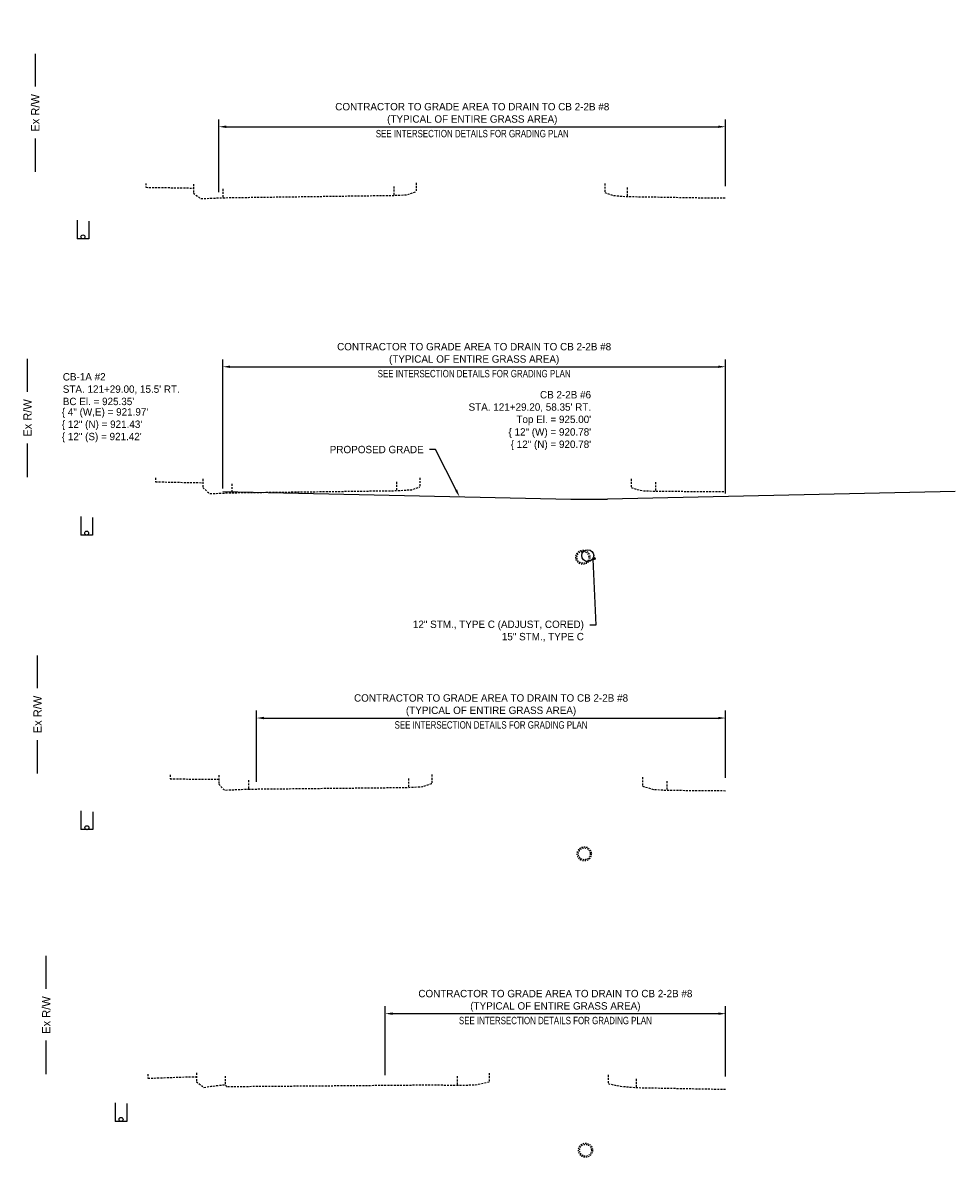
# Model space of a CAD drawing. Header units: feet. Extents: x 1491184 to 1492087, y 336530 to 337165.
# Tile 2 of 13: x 1491297 to 1491376, y 336544 to 336640. Entities that reach past the tile are written whole.
import ezdxf
from ezdxf import colors
from ezdxf.entities.mleader import LeaderData, LeaderLine
from ezdxf.math import Vec2, Vec3

# ---------------------------------------------------------------- set-up
doc = ezdxf.new("R2010")
doc.units = ezdxf.units.FT
doc.header["$MEASUREMENT"] = 0
doc.linetypes.add('OhDOT_USTN3', pattern=[0.22, 0.165, -0.055])
doc.linetypes.add('OhDOT_USTN5', pattern=[0.11, 0.055, -0.055])
doc.layers.add('DR_P_Storm_Sewer', color=1, linetype='Continuous', true_color=0xff0000)
for name, color, linetype in [('DR_P_Text', 1, 'Continuous'), ('DR_P_Underdrain', 6, 'underdrainpr'), ('DR_X_Storm_Sewer', 200, 'OhDOT_USTN5'), ('RW_X_Right_of_Way', 50, 'rowex'), ('XS_P_Curb', 6, 'Continuous'), ('XS_P_Text_Info', 7, 'Continuous'), ('XS_X_Pavt', 133, 'OhDOT_USTN3')]:
    doc.layers.add(name, color=color, linetype=linetype)
doc.styles.add('Slanted-Normal', font='font31.shx', dxfattribs={"height": 0.1})
doc.styles.get("Standard").update_dxf_attribs({"font": 'font31.shx'})
doc.styles.add('Straight-Normal', font='font30.shx', dxfattribs={"height": 0.1})
doc.linetypes.add('rowex', pattern='A,0.75,-0.05,["Ex R/W",Straight-Normal,S=1,R=0,X=0,Y=-0.06],-0.7,0.75,-0.3,0.75,-0.3,0.75,-0.3,0.75,-0.3', length=5.7)
doc.linetypes.add('underdrainpr', pattern='A,2.5,["►",Standard,S=0.083,R=0,X=0,Y=-0.04],-0.1,2.5', length=5.1)
doc.dimstyles.new('COEC', dxfattribs={"dimscale": 13.9, "dimtxt": 0.18, "dimasz": 0.18, "dimexe": 0.18, "dimexo": 0.0625, "dimgap": 0.09, "dimtad": 1, "dimzin": 0, "dimdsep": 46, "dimtxsty": 'Standard', "dimcen": 0.09, "dimclrd": 256, "dimclre": 256, "dimclrt": 256, "dimaunit": 1, "dimadec": 4, "dimazin": 0, "dimtfac": 1, "dimtofl": 0, "dimtmove": 0, "dimatfit": 3, "dimfxl": 1, "dimtolj": 1, "dimtzin": 0, "dimlwd": -1, "dimlwe": -1, "dimarcsym": 0})

# ---------------------------------------------------------------- blocks, each defined once
blk = doc.blocks.new('*D1178')
at = {"layer": 'Defpoints', "color": 0, "transparency": 16777216}
for p in [(1491356.557, 336610.824), (1491314.037, 336600.282), (1491356.557, 336599.842)]:
    blk.add_point(p, dxfattribs=at)
at = {"layer": 'XS_P_Text_Info', "transparency": 16777216}
for p, q in [((1491314.037, 336600.532), (1491314.037, 336611.449)), ((1491356.557, 336600.092), (1491356.557, 336611.449)), ((1491314.662, 336610.824), (1491355.932, 336610.824))]:
    blk.add_line(p, q, dxfattribs=at)
for points in [[(1491314.662, 336610.928), (1491314.662, 336610.72), (1491314.037, 336610.824)], [(1491355.932, 336610.928), (1491355.932, 336610.72), (1491356.557, 336610.824)]]:
    blk.add_solid(points, dxfattribs=at)
at = {"layer": 'XS_P_Text_Info', "transparency": 16777216, "insert": (1491335.297, 336611.908), "char_height": 0.625, "attachment_point": 5}
blk.add_mtext('\\A1;CONTRACTOR TO GRADE AREA TO DRAIN TO CB 2-2B #8 \\P(TYPICAL OF ENTIRE GRASS AREA)', dxfattribs=at)
blk = doc.blocks.new('*D1183')
at = {"layer": 'Defpoints', "color": 0, "transparency": 16777216}
for p in [(1491356.557, 336581.116), (1491356.557, 336575.801), (1491316.898, 336575.474)]:
    blk.add_point(p, dxfattribs=at)
at = {"layer": 'XS_P_Text_Info', "transparency": 16777216}
for p, q in [((1491316.898, 336575.724), (1491316.898, 336581.741)), ((1491356.557, 336576.051), (1491356.557, 336581.741)), ((1491317.523, 336581.116), (1491355.932, 336581.116))]:
    blk.add_line(p, q, dxfattribs=at)
for points in [[(1491317.523, 336581.22), (1491317.523, 336581.012), (1491316.898, 336581.116)], [(1491355.932, 336581.22), (1491355.932, 336581.012), (1491356.557, 336581.116)]]:
    blk.add_solid(points, dxfattribs=at)
at = {"layer": 'XS_P_Text_Info', "transparency": 16777216, "insert": (1491336.728, 336582.199), "char_height": 0.625, "attachment_point": 5}
blk.add_mtext('\\A1;CONTRACTOR TO GRADE AREA TO DRAIN TO CB 2-2B #8 \\P(TYPICAL OF ENTIRE GRASS AREA)', dxfattribs=at)
blk = doc.blocks.new('*D1184')
at = {"layer": 'Defpoints', "color": 0, "transparency": 16777216}
for p in [(1491356.557, 336556.116), (1491327.777, 336550.653), (1491356.557, 336550.547)]:
    blk.add_point(p, dxfattribs=at)
at = {"layer": 'XS_P_Text_Info', "transparency": 16777216}
for p, q in [((1491327.777, 336550.903), (1491327.777, 336556.741)), ((1491356.557, 336550.797), (1491356.557, 336556.741)), ((1491328.402, 336556.116), (1491355.932, 336556.116))]:
    blk.add_line(p, q, dxfattribs=at)
for points in [[(1491328.402, 336556.22), (1491328.402, 336556.012), (1491327.777, 336556.116)], [(1491355.932, 336556.22), (1491355.932, 336556.012), (1491356.557, 336556.116)]]:
    blk.add_solid(points, dxfattribs=at)
at = {"layer": 'XS_P_Text_Info', "transparency": 16777216, "insert": (1491342.167, 336557.199), "char_height": 0.625, "attachment_point": 5}
blk.add_mtext('\\A1;CONTRACTOR TO GRADE AREA TO DRAIN TO CB 2-2B #8 \\P(TYPICAL OF ENTIRE GRASS AREA)', dxfattribs=at)
blk = doc.blocks.new('*D1185')
at = {"layer": 'Defpoints', "color": 0, "transparency": 16777216}
for p in [(1491356.557, 336631.121), (1491356.557, 336625.846), (1491313.722, 336625.333)]:
    blk.add_point(p, dxfattribs=at)
at = {"layer": 'XS_P_Text_Info', "transparency": 16777216}
for p, q in [((1491313.722, 336625.583), (1491313.722, 336631.746)), ((1491356.557, 336626.096), (1491356.557, 336631.746)), ((1491314.347, 336631.121), (1491355.932, 336631.121))]:
    blk.add_line(p, q, dxfattribs=at)
for points in [[(1491314.347, 336631.225), (1491314.347, 336631.017), (1491313.722, 336631.121)], [(1491355.932, 336631.225), (1491355.932, 336631.017), (1491356.557, 336631.121)]]:
    blk.add_solid(points, dxfattribs=at)
at = {"layer": 'XS_P_Text_Info', "transparency": 16777216, "insert": (1491335.14, 336632.204), "char_height": 0.625, "attachment_point": 5}
blk.add_mtext('\\A1;CONTRACTOR TO GRADE AREA TO DRAIN TO CB 2-2B #8 \\P(TYPICAL OF ENTIRE GRASS AREA)', dxfattribs=at)

msp = doc.modelspace()

# ---------------------------------------------------------------- linework, layer by layer
at = {"layer": 'DR_P_Storm_Sewer'}
msp.add_circle((1491344.906, 336594.852), 0.5, dxfattribs=at)
at = {"layer": 'DR_P_Underdrain', "flags": 128}
for points in [[(1491301.722, 336623.219), (1491301.722, 336621.64)], [(1491302.722, 336623.14), (1491302.722, 336621.64)], [(1491302.722, 336621.64), (1491301.722, 336621.64)], [(1491302.037, 336598.168), (1491302.037, 336596.589)], [(1491303.037, 336598.089), (1491303.037, 336596.589)], [(1491303.037, 336596.589), (1491302.037, 336596.589)], [(1491302.057, 336573.255), (1491302.057, 336571.676)], [(1491303.057, 336573.176), (1491303.057, 336571.676)], [(1491303.057, 336571.676), (1491302.057, 336571.676)], [(1491304.945, 336548.584), (1491304.945, 336547.005)], [(1491305.945, 336548.505), (1491305.945, 336547.005)], [(1491305.945, 336547.005), (1491304.945, 336547.005)]]:
    msp.add_lwpolyline(points, dxfattribs=at)
at = {"layer": 'DR_P_Underdrain'}
for centre in [(1491302.222, 336621.807), (1491302.537, 336596.755), (1491302.557, 336571.842), (1491305.445, 336547.172)]:
    msp.add_circle(centre, 0.167, dxfattribs=at)
at = {"layer": 'DR_X_Storm_Sewer'}
for centre, radius in [((1491344.49, 336594.703), 0.6), ((1491344.49, 336594.703), 0.5), ((1491344.608, 336569.63), 0.6), ((1491344.608, 336569.63), 0.5), ((1491344.713, 336544.567), 0.6), ((1491344.713, 336544.567), 0.5)]:
    msp.add_circle(centre, radius, dxfattribs=at)
at = {"layer": 'RW_X_Right_of_Way', "linetype": 'Continuous', "flags": 128}
for points in [[(1491298.199, 336634.516), (1491298.199, 336637.295)], [(1491298.199, 336627.295), (1491298.199, 336630.136)], [(1491297.536, 336608.716), (1491297.536, 336611.494)], [(1491297.536, 336601.494), (1491297.536, 336604.335)], [(1491298.388, 336583.637), (1491298.388, 336586.416)], [(1491298.388, 336576.416), (1491298.388, 336579.257)], [(1491299.124, 336558.221), (1491299.124, 336561)], [(1491299.124, 336551), (1491299.124, 336553.84)]]:
    msp.add_lwpolyline(points, dxfattribs=at)
at = {"layer": 'XS_P_Curb', "flags": 128}
for points in [[(1491314.057, 336600.282), (1491343.473, 336599.616)], [(1491375.98, 336600.282), (1491346.563, 336599.616)], [(1491343.473, 336599.616), (1491346.563, 336599.616)]]:
    msp.add_lwpolyline(points, dxfattribs=at)
at = {"layer": 'XS_X_Pavt', "flags": 128}
for points in [[(1491307.536, 336626.332), (1491307.536, 336625.999)], [(1491307.536, 336625.999), (1491309.144, 336625.976), (1491310.77, 336625.953), (1491311.566, 336625.931)], [(1491311.566, 336626.264), (1491311.566, 336625.514)], [(1491314.056, 336625.868), (1491314.056, 336625.118)], [(1491328.497, 336626.07), (1491328.497, 336625.32)], [(1491330.401, 336626.387), (1491330.401, 336625.637)], [(1491346.339, 336626.315), (1491346.339, 336625.565)], [(1491348.244, 336625.972), (1491348.244, 336625.222)], [(1491311.566, 336625.514), (1491312.155, 336625.043), (1491312.99, 336625.077), (1491313.825, 336625.11), (1491314.056, 336625.118), (1491315.571, 336625.141), (1491316.215, 336625.15), (1491322.334, 336625.234), (1491328.454, 336625.318), (1491328.497, 336625.32), (1491329.597, 336625.364), (1491330.401, 336625.637)], [(1491346.339, 336625.565), (1491346.649, 336625.444), (1491347.026, 336625.316), (1491347.717, 336625.253), (1491348.244, 336625.222), (1491351.268, 336625.172), (1491354.372, 336625.121), (1491356.557, 336625.096)], [(1491308.359, 336601.426), (1491308.359, 336601.093)], [(1491308.359, 336601.093), (1491311.129, 336601.039), (1491312.349, 336601.018)], [(1491312.349, 336601.351), (1491312.349, 336600.601)], [(1491314.801, 336600.919), (1491314.801, 336600.169)], [(1491328.745, 336601.097), (1491328.745, 336600.347)], [(1491330.713, 336601.424), (1491330.713, 336600.674)], [(1491348.585, 336601.353), (1491348.585, 336600.603)], [(1491350.633, 336601.057), (1491350.633, 336600.307)], [(1491312.349, 336600.601), (1491312.947, 336600.095), (1491314.219, 336600.146), (1491314.801, 336600.169)], [(1491314.801, 336600.169), (1491321.244, 336600.25), (1491327.688, 336600.332), (1491328.745, 336600.347), (1491329.344, 336600.385), (1491329.942, 336600.424), (1491330.034, 336600.428), (1491330.713, 336600.674)], [(1491348.585, 336600.603), (1491349.337, 336600.379), (1491349.578, 336600.337), (1491350.105, 336600.322), (1491350.633, 336600.307), (1491353.595, 336600.283), (1491356.557, 336600.259)], [(1491309.599, 336576.299), (1491309.599, 336575.966)], [(1491309.599, 336575.966), (1491311.383, 336575.959), (1491313.166, 336575.952), (1491313.698, 336575.941)], [(1491313.698, 336576.274), (1491313.698, 336575.524)], [(1491316.22, 336575.857), (1491316.22, 336575.107)], [(1491329.746, 336575.999), (1491329.746, 336575.249)], [(1491331.713, 336576.331), (1491331.713, 336575.581)], [(1491349.537, 336576.112), (1491349.537, 336575.362)], [(1491313.698, 336575.524), (1491314.106, 336575.093), (1491314.186, 336575.026), (1491315.321, 336575.071), (1491316.22, 336575.107)], [(1491316.22, 336575.107), (1491322.106, 336575.168), (1491327.992, 336575.229), (1491329.746, 336575.249), (1491330.923, 336575.319), (1491331.692, 336575.583), (1491331.713, 336575.581)], [(1491349.537, 336575.362), (1491350.386, 336575.089), (1491351.58, 336575.014), (1491353.352, 336574.999), (1491356.557, 336574.973)], [(1491351.58, 336575.764), (1491351.58, 336575.014)], [(1491307.716, 336550.987), (1491307.716, 336550.654)], [(1491311.81, 336551.108), (1491311.81, 336550.358)], [(1491314.246, 336550.842), (1491314.246, 336550.092)], [(1491333.867, 336550.818), (1491333.867, 336550.068)], [(1491336.565, 336551.088), (1491336.565, 336550.338)], [(1491346.618, 336550.947), (1491346.618, 336550.197)], [(1491307.716, 336550.654), (1491309.568, 336550.718), (1491311.42, 336550.782), (1491311.81, 336550.775)], [(1491311.81, 336550.358), (1491312.452, 336549.884), (1491313.07, 336549.975), (1491313.645, 336550.044), (1491314.219, 336550.114), (1491314.246, 336550.092), (1491314.33, 336550.025), (1491314.333, 336549.954), (1491317.566, 336549.979), (1491320.672, 336550.003), (1491326.165, 336550.049), (1491331.658, 336550.096), (1491333.867, 336550.068), (1491334.617, 336550.08), (1491335.372, 336550.09), (1491336.149, 336550.248), (1491336.565, 336550.338)], [(1491346.618, 336550.197), (1491347.397, 336550.031), (1491347.674, 336549.974), (1491348.351, 336549.921), (1491348.992, 336549.863), (1491350.452, 336549.836), (1491351.918, 336549.809), (1491354.238, 336549.765), (1491356.557, 336549.721)], [(1491348.992, 336550.613), (1491348.992, 336549.863)]]:
    msp.add_lwpolyline(points, dxfattribs=at)

# ---------------------------------------------------------------- texts
at = {"layer": 'DR_P_Text', "color": 1, "linetype": 'Continuous', "lineweight": -3, "char_height": 0.625, "style": 'Slanted-Normal'}
for s, insert, attachment_point in [("CB-1A #2\\PSTA. 121+29.00, 15.5' {\\C5;RT}.\\PBC El. = 925.35'", (1491300.518, 336607.569, 925.35), 7), ("{\\C256;CB 2-2B #6\\PSTA. 121+29.20, 58.35' \\C5;RT\\C256;.\\PTop El. = 925.00}'", (1491345.186, 336605.875, 925), 9), ('{\\C256;\\{ 4" (W,E) = 921.97\'\\P\\{ 12" (N) = 921.43\'}\\P{\\C256;\\{ 12" (S) = 921.42\'}', (1491300.436, 336607.319, 925.35), 1), ('{\\C256;\\{ 12" (W) = 920.78\'}\\P{\\C256;\\{ 12" (N) = 920.78\'}', (1491345.186, 336605.625, 925), 3)]:
    msp.add_mtext(s, dxfattribs=dict(at, insert=insert, attachment_point=attachment_point))
at = {"layer": 'RW_X_Right_of_Way', "char_height": 0.7, "attachment_point": 5, "rotation": 90}
for insert in [(1491298.199, 336632.295), (1491297.536, 336606.494), (1491298.388, 336581.416), (1491299.124, 336556)]:
    msp.add_mtext_dynamic_manual_height_columns('Ex R/W', width=7.52448, gutter_width=10, heights=[0], dxfattribs=dict(at, insert=insert))
at = {"layer": 'XS_P_Text_Info', "char_height": 0.625, "attachment_point": 5}
for insert in [(1491335.14, 336630.536), (1491335.297, 336610.239), (1491336.728, 336580.531), (1491342.167, 336555.531)]:
    msp.add_mtext_dynamic_manual_height_columns('{\\W0.8;SEE INTERSECTION DETAILS FOR GRADING PLAN}', width=21.53263, gutter_width=10, heights=[0], dxfattribs=dict(at, insert=insert))

# ---------------------------------------------------------------- dimensions: what is measured, and where the dimension line sits
at = {"layer": 'XS_P_Text_Info'}
for base, p1, p2, picture, middle in [((1491356.557, 336631.121), (1491313.722, 336625.333), (1491356.557, 336625.846), '*D1185', (1491335.14, 336632.204)), ((1491356.557, 336610.824), (1491314.037, 336600.282), (1491356.557, 336599.842), '*D1178', (1491335.297, 336611.908)), ((1491356.557, 336581.116), (1491316.898, 336575.474), (1491356.557, 336575.801), '*D1183', (1491336.728, 336582.199)), ((1491356.557, 336556.116), (1491327.777, 336550.653), (1491356.557, 336550.547), '*D1184', (1491342.167, 336557.199))]:
    dim = msp.add_linear_dim(base=base, p1=p1, p2=p2, text='CONTRACTOR TO GRADE AREA TO DRAIN TO CB 2-2B #8 \\P(TYPICAL OF ENTIRE GRASS AREA)', dimstyle='COEC', override={"dimscale": 5, "dimtxt": 0.125, "dimasz": 0.125, "dimexe": 0.125, "dimexo": 0.05, "dimgap": 0.05}, dxfattribs=at)
    dim.commit()
    dim.dimension.update_dxf_attribs({"geometry": picture, "text_midpoint": middle})

# ---------------------------------------------------------------- leaders
at = {"layer": 'DR_P_Text'}
ml = msp.add_multileader_mtext('Standard', dxfattribs=at)
ml.set_content('PROPOSED GRADE', color=256, style='Slanted-Normal')
ml.set_leader_properties()
ml.build(insert=Vec2(0, 0))
ml.multileader.update_dxf_attribs({"dogleg_length": 0.1, "arrow_head_size": 0.625, "scale": 5})
ctx = ml.context
ctx.base_point, ctx.scale, ctx.char_height, ctx.arrow_head_size, ctx.landing_gap_size, ctx.plane_origin = Vec3(1491322.511, 336603.824), 5, 0.625, 0.625, 0.5, Vec3(1491337.52, 336607.516)
ctx.text_align_type = 2
notes = []
notes.append((ctx, [(0, (1, 1, 0), (1491332.032, 336603.824), (-1, 0), 0.5, [(2, [(1491334.057, 336599.829), (1491332.032, 336603.824)], 0, [])])]))
ctx.mtext.insert, ctx.mtext.alignment, ctx.mtext.flow_direction = Vec3(1491331.032, 336604.136), 3, 5
ml = msp.add_multileader_mtext('Standard', dxfattribs=at)
ml.set_content('12" STM., TYPE C (ADJUST, CORED)\\P15" STM., TYPE C', color=256, style='Slanted-Normal')
ml.set_leader_properties()
ml.build(insert=Vec2(0, 0))
ml.multileader.update_dxf_attribs({"dogleg_length": 0.1, "arrow_head_size": 0.7, "scale": 5})
ctx = ml.context
ctx.base_point, ctx.scale, ctx.char_height, ctx.arrow_head_size, ctx.landing_gap_size, ctx.plane_origin = Vec3(1491328.065, 336588.976), 5, 0.625, 0.7, 0.5, Vec3(1491344.906, 336594.352)
ctx.text_align_type = 2
notes.append((ctx, [(1, (1, 1, 0), (1491345.577, 336588.976), (-1, 0), 0.5, [(2, [(1491344.906, 336594.352), (1491345.343, 336594.54), (1491345.577, 336588.976)], 0, [])])]))
ctx.mtext.insert, ctx.mtext.alignment, ctx.mtext.flow_direction = Vec3(1491344.577, 336589.358), 3, 5
for ctx, leaders in notes:
    for number, flags, end, landing, length, lines in leaders:
        leader = LeaderData()
        leader.index, (leader.has_last_leader_line, leader.has_dogleg_vector, leader.attachment_direction) = number, flags
        leader.last_leader_point, leader.dogleg_vector, leader.dogleg_length = Vec3(end), Vec3(landing), length
        for number, points, colour, breaks in lines:
            line = LeaderLine()
            line.index, line.vertices, line.color, line.breaks = number, Vec3.list(points), colors.encode_raw_color(colour), breaks
            leader.lines.append(line)
        ctx.leaders.append(leader)

doc.saveas('drawing.dxf')
